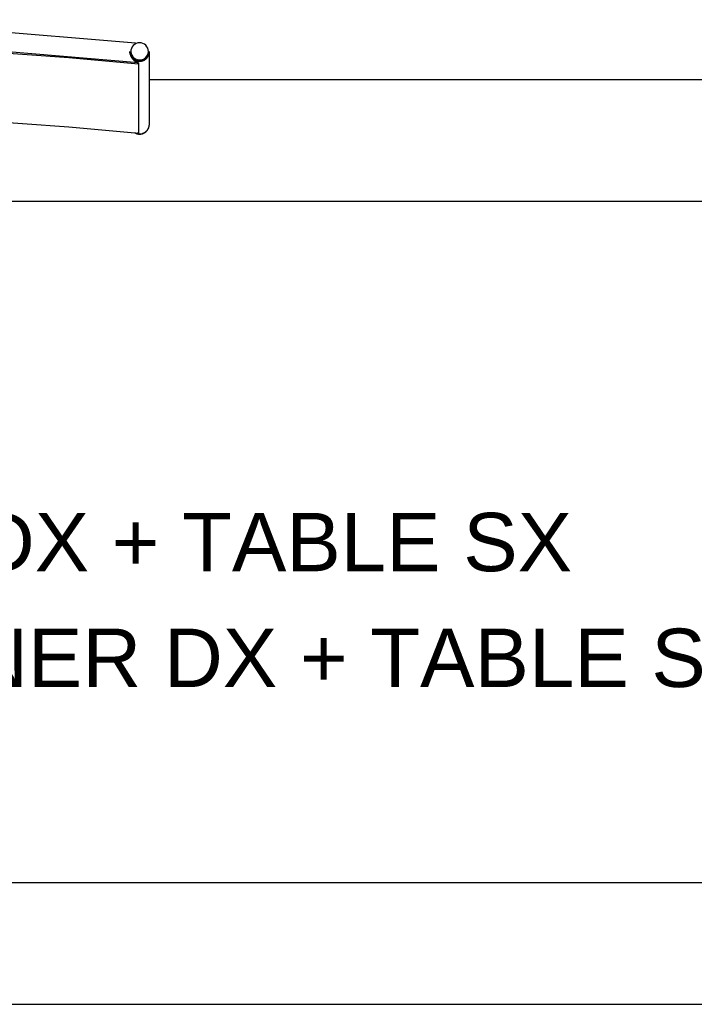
# Model space of a CAD drawing. Header units: millimetres. Extents: x -1470 to 7470, y -12049 to 6674.
# Tile 51 of 58: x 2802 to 3495, y 4024 to 5036. Entities that reach past the tile are written whole.
import ezdxf

# ---------------------------------------------------------------- set-up
doc = ezdxf.new("R2010")
doc.units = ezdxf.units.MM
doc.header["$LTSCALE"] = 10
doc.layers.get('0').update_dxf_attribs({"true_color": 0x000000})
doc.styles.add('Arial Normale', font='txt')

msp = doc.modelspace()

# ---------------------------------------------------------------- linework, layer by layer
at = {"color": 18, "linetype": 'Continuous', "lineweight": 25, "true_color": 0x000000}
for points in [[(2921.1, 5011.8), (2756.2, 5025.4), (2600.2, 5033.2), (2444.1, 5035.9), (2288, 5033.7), (2132, 5026.5), (1976.3, 5014.4), (1950.1, 5011.8)], [(2924.3, 4991.5), (2761.7, 5005.2), (2598.6, 5013.4), (2435.4, 5016.1), (2272.1, 5013.4), (2109.1, 5005.2), (1946.4, 4991.5)], [(1946.5, 4990.6), (2102.6, 5003.8), (2259.1, 5011.9), (2415.8, 5015.1), (2565.9, 5013.4), (2709.5, 5007.4), (2852.7, 4997.2), (2924.2, 4990.6)], [(2915.7, 5000.6), (2915.4, 5002.5), (2915.4, 5003.2)], [(2915.4, 5003.2), (2915.4, 5003.1)], [(2915.4, 5003.1), (2915.4, 5002.7), (2915.4, 5002.4), (2915.4, 5002), (2915.5, 5001.7), (2915.5, 5001.3), (2915.6, 5001), (2915.7, 5000.7), (2915.8, 5000.3), (2915.9, 5000), (2916, 4999.7), (2916.1, 4999.4), (2916.3, 4999), (2916.4, 4998.7), (2916.6, 4998.4), (2916.7, 4998.1), (2916.9, 4997.8), (2917.1, 4997.5), (2917.3, 4997.3), (2917.5, 4997), (2917.7, 4996.7), (2918, 4996.4), (2918.2, 4996.2), (2918.5, 4996), (2918.7, 4995.7), (2919, 4995.5), (2919.2, 4995.3), (2919.5, 4995.1), (2919.8, 4994.9), (2920.1, 4994.7), (2920.4, 4994.5), (2920.7, 4994.3), (2921, 4994.2), (2921.3, 4994), (2921.6, 4993.9), (2922, 4993.8), (2922.3, 4993.7), (2922.6, 4993.6), (2923, 4993.5), (2923.3, 4993.4), (2923.6, 4993.3), (2924, 4993.3), (2924.3, 4993.2), (2924.7, 4993.2), (2925, 4993.2), (2925.4, 4993.2), (2925.7, 4993.2), (2926.1, 4993.2), (2926.4, 4993.2), (2926.7, 4993.3), (2927.1, 4993.3), (2927.4, 4993.4), (2927.8, 4993.5), (2928.1, 4993.6), (2928.4, 4993.7), (2928.8, 4993.8), (2929.1, 4993.9), (2929.4, 4994), (2929.7, 4994.2), (2930, 4994.3), (2930.3, 4994.5), (2930.6, 4994.7), (2930.9, 4994.9), (2931.2, 4995.1), (2931.5, 4995.3), (2931.8, 4995.5), (2932, 4995.7), (2932.3, 4996), (2932.5, 4996.2), (2932.8, 4996.4), (2933, 4996.7), (2933.2, 4997), (2933.4, 4997.3), (2933.6, 4997.5), (2933.8, 4997.8), (2934, 4998.1), (2934.2, 4998.4), (2934.3, 4998.7), (2934.5, 4999), (2934.6, 4999.4), (2934.7, 4999.7), (2934.8, 5000), (2935, 5000.3), (2935, 5000.7), (2935.1, 5001), (2935.2, 5001.3), (2935.3, 5001.7), (2935.3, 5002), (2935.3, 5002.4), (2935.4, 5002.7), (2935.4, 5003.1)], [(2915.4, 5003.1), (2915.5, 5002), (2915.5, 5001.7), (2915.5, 5001.4), (2915.5, 5001.2), (2915.6, 5000.9), (2915.6, 5000.7), (2915.7, 5000.6), (2915.7, 5000.4), (2915.7, 5000.3), (2915.8, 5000), (2915.9, 4999.7), (2916, 4999.4), (2916.1, 4999.1), (2916.2, 4998.8), (2916.3, 4998.6), (2916.5, 4998.1), (2916.7, 4997.7), (2917, 4997.4), (2917.1, 4997.2), (2917.2, 4997), (2917.3, 4996.8), (2917.4, 4996.6), (2917.6, 4996.4), (2917.7, 4996.2), (2917.9, 4995.9), (2918.2, 4995.6), (2918.4, 4995.3), (2918.6, 4995.1), (2918.8, 4994.9), (2919, 4994.7), (2919.2, 4994.5), (2919.4, 4994.3), (2919.6, 4994.2), (2919.8, 4994), (2920, 4993.8), (2920.2, 4993.6), (2920.4, 4993.5), (2920.7, 4993.3), (2920.9, 4993.1), (2921.1, 4993), (2921.3, 4992.9), (2921.6, 4992.7), (2921.9, 4992.5), (2922.2, 4992.4), (2922.6, 4992.2), (2922.9, 4992), (2923.3, 4991.9), (2923.6, 4991.8), (2924, 4991.6), (2924.3, 4991.5), (2924.3, 4991.5)], [(2915.4, 5003.1), (2915.4, 5002.3), (2915.7, 5000.5)], [(2915.4, 5003.1), (2915.4, 5003.1)], [(2915.7, 5000.6), (2915.8, 5000.3), (2915.9, 5000), (2916.1, 4999.6), (2916.2, 4999.3), (2916.3, 4999), (2916.5, 4998.7), (2916.7, 4998.4), (2916.8, 4998.1), (2917, 4997.8), (2917.2, 4997.5), (2917.4, 4997.2), (2917.7, 4997), (2917.9, 4996.7), (2918.1, 4996.4), (2918.4, 4996.2), (2918.6, 4996), (2918.9, 4995.7), (2919.2, 4995.5), (2919.4, 4995.3), (2919.7, 4995.1), (2920, 4994.9), (2920.3, 4994.7), (2920.6, 4994.6), (2920.9, 4994.4), (2921.2, 4994.3), (2921.6, 4994.1), (2921.9, 4994), (2922.2, 4993.9), (2922.5, 4993.8), (2922.9, 4993.7), (2923.2, 4993.6), (2923.6, 4993.5), (2923.9, 4993.5), (2924.2, 4993.4), (2924.6, 4993.4), (2924.9, 4993.4), (2925.3, 4993.4), (2925.6, 4993.4), (2926, 4993.4), (2926.3, 4993.4), (2926.7, 4993.5), (2927, 4993.5), (2927.4, 4993.6), (2927.7, 4993.6), (2928, 4993.7), (2928.4, 4993.8), (2928.7, 4993.9), (2929, 4994.1), (2929.3, 4994.2), (2929.7, 4994.3), (2930, 4994.5), (2930.3, 4994.7), (2930.6, 4994.8), (2930.9, 4995), (2931.2, 4995.2), (2931.4, 4995.4), (2931.7, 4995.6), (2932, 4995.9), (2932.2, 4996.1), (2932.5, 4996.3), (2932.7, 4996.6), (2933, 4996.9), (2933.2, 4997.1), (2933.4, 4997.4), (2933.6, 4997.7), (2933.8, 4998), (2934, 4998.3), (2934.1, 4998.6), (2934.3, 4998.9), (2934.5, 4999.2), (2934.6, 4999.5), (2934.7, 4999.8), (2934.8, 5000.2), (2934.9, 5000.5), (2935, 5000.8), (2935.1, 5001.2), (2935.2, 5001.5), (2935.3, 5001.9), (2935.3, 5002.2), (2935.3, 5002.5), (2935.4, 5002.9), (2935.4, 5003.2)], [(2915.7, 5000.5), (2915.8, 5000.1), (2915.9, 4999.8), (2916.1, 4999.5), (2916.2, 4999.1), (2916.3, 4998.8), (2916.5, 4998.5), (2916.7, 4998.2), (2916.8, 4997.9), (2917, 4997.6), (2917.2, 4997.3), (2917.4, 4997.1), (2917.7, 4996.8), (2917.9, 4996.5), (2918.1, 4996.3), (2918.4, 4996), (2918.6, 4995.8), (2918.9, 4995.6), (2919.2, 4995.3), (2919.4, 4995.1), (2919.7, 4994.9), (2920, 4994.7), (2920.3, 4994.6), (2920.6, 4994.4), (2920.9, 4994.2), (2921.2, 4994.1), (2921.6, 4993.9), (2921.9, 4993.8), (2922.2, 4993.7), (2922.5, 4993.6), (2922.9, 4993.5), (2923.2, 4993.4), (2923.6, 4993.4), (2923.9, 4993.3), (2924.2, 4993.3), (2924.6, 4993.2), (2924.9, 4993.2), (2925.3, 4993.2), (2925.6, 4993.2), (2926, 4993.2), (2926.3, 4993.2), (2926.7, 4993.3), (2927, 4993.3), (2927.4, 4993.4), (2927.7, 4993.5), (2928, 4993.6), (2928.4, 4993.7), (2928.7, 4993.8), (2929, 4993.9), (2929.3, 4994), (2929.7, 4994.2), (2930, 4994.3), (2930.3, 4994.5), (2930.6, 4994.7), (2930.9, 4994.9), (2931.2, 4995), (2931.4, 4995.3), (2931.7, 4995.5), (2932, 4995.7), (2932.2, 4995.9), (2932.5, 4996.2), (2932.7, 4996.4), (2933, 4996.7), (2933.2, 4997), (2933.4, 4997.2), (2933.6, 4997.5), (2933.8, 4997.8), (2934, 4998.1), (2934.1, 4998.4), (2934.3, 4998.7), (2934.5, 4999), (2934.6, 4999.3), (2934.7, 4999.7), (2934.8, 5000), (2934.9, 5000.3), (2935, 5000.7), (2935.1, 5001), (2935.2, 5001.3), (2935.3, 5001.7), (2935.3, 5002), (2935.3, 5002.4), (2935.4, 5002.7), (2935.4, 5003.1)], [(2935.4, 5003.1), (2935.4, 5003.2)], [(2935.4, 4928.4), (2935.4, 5003.1)], [(2924.2, 4990.6), (2924.3, 4991.5)], [(2924.2, 4990.6), (2924.2, 4919.3)], [(2924.3, 4991.5), (2924.3, 4920.3)], [(3680, 4974), (2935.4, 4974)], [(1946.5, 4919.3), (2102.6, 4932.5), (2259.1, 4940.7), (2415.8, 4943.9), (2565.9, 4942.2), (2709.5, 4936.2), (2852.7, 4926), (2924.2, 4919.3)], [(2920.5, 4919.6), (2920.8, 4919.5), (2921.1, 4919.3), (2921.4, 4919.2), (2921.7, 4919), (2922.1, 4918.9), (2922.4, 4918.8), (2922.7, 4918.7), (2923, 4918.6), (2923.4, 4918.6), (2923.7, 4918.5), (2924.1, 4918.4), (2924.4, 4918.4), (2924.7, 4918.4), (2925.1, 4918.4), (2925.4, 4918.4), (2925.8, 4918.4), (2926.1, 4918.4), (2926.5, 4918.4), (2926.8, 4918.5), (2927.2, 4918.5), (2927.5, 4918.6), (2927.8, 4918.7), (2928.2, 4918.7), (2928.5, 4918.8), (2928.8, 4919), (2929.1, 4919.1), (2929.5, 4919.2), (2929.8, 4919.4), (2930.1, 4919.5), (2930.4, 4919.7), (2930.7, 4919.9), (2931, 4920.1), (2931.2, 4920.3), (2931.5, 4920.5), (2931.8, 4920.7), (2932, 4920.9), (2932.3, 4921.1), (2932.5, 4921.4), (2932.8, 4921.6), (2933, 4921.9), (2933.2, 4922.2), (2933.4, 4922.4), (2933.6, 4922.7), (2933.8, 4923), (2934, 4923.3), (2934.2, 4923.6), (2934.3, 4923.9), (2934.5, 4924.2), (2934.6, 4924.5), (2934.7, 4924.9), (2934.9, 4925.2), (2935, 4925.5), (2935, 4925.8), (2935.1, 4926.2), (2935.2, 4926.5), (2935.3, 4926.9), (2935.3, 4927.2), (2935.3, 4927.5), (2935.4, 4927.9), (2935.4, 4928.2)], [(2921.2, 4919.5), (2921.5, 4919.3), (2921.8, 4919.2), (2922.1, 4919.1), (2922.4, 4919), (2922.8, 4918.9), (2923.1, 4918.8), (2923.4, 4918.7), (2923.8, 4918.7), (2924.1, 4918.6), (2924.5, 4918.6), (2924.8, 4918.5), (2925.1, 4918.5), (2925.5, 4918.5), (2925.8, 4918.5), (2926.2, 4918.6), (2926.5, 4918.6), (2926.9, 4918.6), (2927.2, 4918.7), (2927.5, 4918.8), (2927.9, 4918.8), (2928.2, 4918.9), (2928.5, 4919), (2928.8, 4919.2), (2929.2, 4919.3), (2929.5, 4919.4), (2929.8, 4919.6), (2930.1, 4919.7), (2930.4, 4919.9), (2930.7, 4920.1), (2931, 4920.3), (2931.3, 4920.5), (2931.5, 4920.7), (2931.8, 4920.9), (2932.1, 4921.1), (2932.3, 4921.3), (2932.6, 4921.6), (2932.8, 4921.8), (2933, 4922.1), (2933.2, 4922.4), (2933.4, 4922.6), (2933.6, 4922.9), (2933.8, 4923.2), (2934, 4923.5), (2934.2, 4923.8), (2934.3, 4924.1), (2934.5, 4924.4), (2934.6, 4924.7), (2934.7, 4925), (2934.9, 4925.4), (2935, 4925.7), (2935, 4926), (2935.1, 4926.4), (2935.2, 4926.7), (2935.3, 4927), (2935.3, 4927.4), (2935.3, 4927.7), (2935.4, 4928.1), (2935.4, 4928.4)], [(2921.2, 4919.5), (2921.5, 4919.3), (2921.8, 4919.2), (2922.1, 4919.1), (2922.4, 4919), (2922.8, 4918.9), (2923.1, 4918.8), (2923.4, 4918.7), (2923.8, 4918.7), (2924.1, 4918.6), (2924.5, 4918.6), (2924.8, 4918.6), (2925.1, 4918.5), (2925.5, 4918.5), (2925.8, 4918.5), (2926.2, 4918.6), (2926.5, 4918.6), (2926.9, 4918.6), (2927.2, 4918.7), (2927.5, 4918.8), (2927.9, 4918.8), (2928.2, 4918.9), (2928.5, 4919), (2928.8, 4919.2), (2929.2, 4919.3), (2929.5, 4919.4), (2929.8, 4919.6), (2930.1, 4919.7), (2930.4, 4919.9), (2930.7, 4920.1), (2931, 4920.3), (2931.3, 4920.5), (2931.5, 4920.7), (2931.8, 4920.9), (2932.1, 4921.1), (2932.3, 4921.3), (2932.6, 4921.6), (2932.8, 4921.8), (2933, 4922.1), (2933.2, 4922.4), (2933.4, 4922.6), (2933.6, 4922.9), (2933.8, 4923.2), (2934, 4923.5), (2934.2, 4923.8), (2934.3, 4924.1), (2934.5, 4924.4), (2934.6, 4924.7), (2934.7, 4925), (2934.9, 4925.4), (2935, 4925.7), (2935, 4926), (2935.1, 4926.4), (2935.2, 4926.7), (2935.3, 4927), (2935.3, 4927.4), (2935.3, 4927.7), (2935.4, 4928.1), (2935.4, 4928.4)], [(2935.4, 4928.2), (2935.4, 4928.4)], [(2924.2, 4919.3), (2924.3, 4920.3)], [(3525, 4849), (1925, 4849)], [(3525, 4149), (1925, 4149)], [(1925, 4024), (3680, 4024)]]:
    msp.add_lwpolyline(points, dxfattribs=at)
msp.add_lwpolyline([(2916.7, 5001.1), (2917.3, 4999.4), (2918.3, 4997.9), (2919.6, 4996.6), (2921.1, 4995.6), (2922.8, 4994.9), (2924.6, 4994.6), (2926.4, 4994.6), (2928.2, 4995), (2929.9, 4995.7), (2931.3, 4996.8), (2932.6, 4998.1), (2933.5, 4999.6), (2934.1, 5001.3), (2934.4, 5003.1), (2934.2, 5004.9), (2933.8, 5006.6), (2932.9, 5008.2), (2931.8, 5009.6), (2930.4, 5010.8), (2928.8, 5011.6), (2927, 5012.1), (2925.2, 5012.3), (2923.4, 5012.1), (2921.7, 5011.5), (2920.1, 5010.6), (2918.8, 5009.4), (2917.7, 5008), (2916.9, 5006.4), (2916.5, 5004.6), (2916.4, 5002.8)], close=True, dxfattribs=at)

# ---------------------------------------------------------------- texts
at = {"char_height": 60, "attachment_point": 2, "style": 'Arial Normale'}
for s, insert, width in [('SOFA 3 SEATER DX + TABLE SX', (2723.4, 4529.1), 2687.609), ('SOFA 3 SEATER CORNER DX + TABLE SX', (2723.4, 4410.1), 3457.826)]:
    msp.add_mtext(s, dxfattribs=dict(at, insert=insert, width=width))

doc.saveas('drawing.dxf')
